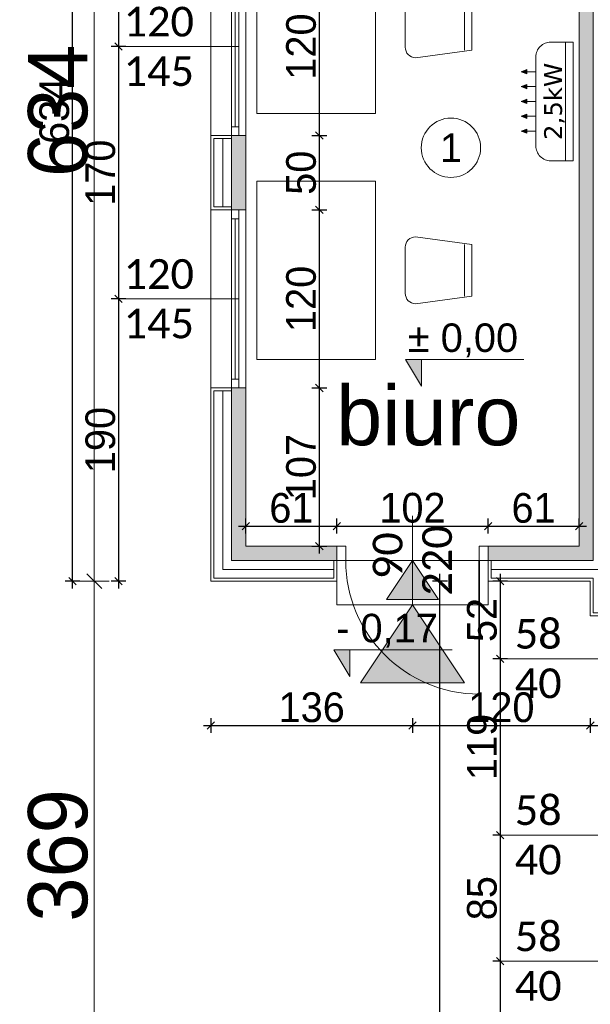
# Model space of a CAD drawing. Header units: millimetres. Extents: x 1962 to 3194, y -795 to -219.
# Tile 148 of 256: x 2511.61 to 2515.45, y -536.13 to -529.5. Entities that reach past the tile are written whole.
import ezdxf

# ---------------------------------------------------------------- set-up
doc = ezdxf.new("R2010")
doc.units = ezdxf.units.MM
doc.layers.get('0').update_dxf_attribs({"lineweight": 5})
doc.layers.get('Defpoints').update_dxf_attribs({"lineweight": 9})
for name, color, linetype, lineweight in [('A_hatch nawierzchnia', 253, 'Continuous', 9), ('A_obiekty kontenery', 152, 'Continuous', 9), ('A_obiekty kontenery elewacja', 62, 'Continuous', 9), ('A_obiekty kontenery izolacja', 213, 'BATTING', 9), ('A_obiekty kontenery opisy', 142, 'Continuous', 9), ('A_wymiary detale', 82, 'Continuous', 9), ('A_wyposażenie meble', 123, 'Continuous', 9), ('A_wyposażenie stolarka', 16, 'Continuous', 9), ('A_wyposażenie wentylacja i klimatyzacja', 95, 'Continuous', 9)]:
    doc.layers.add(name, color=color, linetype=linetype, lineweight=lineweight)
doc.styles.get("Standard").update_dxf_attribs({"font": 'arial.ttf'})
doc.styles.add('wymiary pzt', font='txt')
doc.linetypes.add('BATTING', pattern='A,0.00254,-2.54,[134,ltypeshp.shx,S=2.54,R=0,X=-2.54,Y=0],-5.08,[134,ltypeshp.shx,S=2.54,R=180,X=2.54,Y=0],-2.54', length=10.16254)
doc.dimstyles.new('wymiary detale', dxfattribs={"dimtxt": 0.2, "dimasz": 0.05, "dimexe": 0.05, "dimexo": 0, "dimgap": 0.02, "dimtad": 1, "dimdec": 0, "dimlfac": 100, "dimzin": 0, "dimtxsty": 'wymiary pzt', "dimblk": 'OBLIQUE', "dimcen": 0.1, "dimdle": 0.05, "dimadec": 1, "dimazin": 0, "dimtfac": 1, "dimtmove": 0, "dimatfit": 3, "dimfxl": 0, "dimarcsym": 0})

# ---------------------------------------------------------------- blocks, each defined once
blk = doc.blocks.new('zw$3AF')
at = {"layer": 'A_wyposażenie meble'}
blk.add_line((1.4, 0.175), (1.4, -0.175), dxfattribs=at)
blk.add_lwpolyline([(0, -0.6), (0.8, -0.6), (0.8, 0.6), (0, 0.6)], close=True, dxfattribs=at)
blk.add_lwpolyline([(1.07, -0.225, -0.414214), (1, -0.155), (1, 0.155, -0.414214), (1.07, 0.225), (1.45, 0.175), (1.45, -0.175)], format="xyb", close=True, dxfattribs=at)
blk = doc.blocks.new('zw$5BF2')
at = {"layer": 'A_obiekty kontenery opisy'}
h = blk.add_hatch(color=256, dxfattribs=at)
h.dxf.hatch_style = 1
h.paths.add_polyline_path([(-0.75, 0.5), (0, 0), (-0.75, -0.5)])
blk.add_lwpolyline([(-0.75, 0.5), (0, 0), (-0.75, -0.5)], close=True, dxfattribs=at)
blk = doc.blocks.new('zw$3A12')
at = {"layer": 'A_wyposażenie wentylacja i klimatyzacja'}
h = blk.add_hatch(color=256, dxfattribs=at)
h.dxf.hatch_style = 1
h.paths.add_polyline_path([(-0.2142, 0.3114), (-0.2, 0.3114), (-0.1858, 0.3114), (-0.2, 0.35)])
h = blk.add_hatch(color=256, dxfattribs=at)
h.dxf.hatch_style = 1
h.paths.add_polyline_path([(-0.1142, 0.3114), (-0.1, 0.3114), (-0.0858, 0.3114), (-0.1, 0.35)])
h = blk.add_hatch(color=256, dxfattribs=at)
h.dxf.hatch_style = 1
h.paths.add_polyline_path([(-0.0142, 0.3114), (0, 0.3114), (0.0142, 0.3114), (0, 0.35)])
h = blk.add_hatch(color=256, dxfattribs=at)
h.dxf.hatch_style = 1
h.paths.add_polyline_path([(0.0858, 0.3114), (0.1, 0.3114), (0.1142, 0.3114), (0.1, 0.35)])
h = blk.add_hatch(color=256, dxfattribs=at)
h.dxf.hatch_style = 1
h.paths.add_polyline_path([(0.1858, 0.3114), (0.2, 0.3114), (0.2142, 0.3114), (0.2, 0.35)])
for p, q in [((-0.2, 0.25), (-0.2, 0.3114)), ((-0.1, 0.25), (-0.1, 0.3114)), ((0, 0.25), (0, 0.3114)), ((0.1, 0.25), (0.1, 0.3114)), ((0.2, 0.25), (0.2, 0.3114)), ((-0.4, 0.05), (0.4, 0.05))]:
    blk.add_line(p, q, dxfattribs=at)
for points in [[(-0.2, 0.35), (-0.2142, 0.3114), (-0.2, 0.3114)], [(-0.2, 0.35), (-0.1858, 0.3114), (-0.2, 0.3114)], [(-0.1, 0.35), (-0.1142, 0.3114), (-0.1, 0.3114)], [(-0.1, 0.35), (-0.0858, 0.3114), (-0.1, 0.3114)], [(0, 0.35), (-0.0142, 0.3114), (0, 0.3114)], [(0, 0.35), (0.0142, 0.3114), (0, 0.3114)], [(0.1, 0.35), (0.0858, 0.3114), (0.1, 0.3114)], [(0.1, 0.35), (0.1142, 0.3114), (0.1, 0.3114)], [(0.2, 0.35), (0.1858, 0.3114), (0.2, 0.3114)], [(0.2, 0.35), (0.2142, 0.3114), (0.2, 0.3114)]]:
    blk.add_lwpolyline(points, dxfattribs=at)
blk.add_lwpolyline([(-0.4, 0), (0.4, 0), (0.4, 0.15, 0.414214), (0.3, 0.25), (-0.3, 0.25, 0.414214), (-0.4, 0.15)], format="xyb", close=True, dxfattribs=at)
at = {"layer": 'A_wyposażenie wentylacja i klimatyzacja', "insert": (0, 0.125), "char_height": 0.12, "width": 0.8, "attachment_point": 5, "style": 'wymiary pzt'}
blk.add_mtext('{\\fVerdana|b0|i0|c238|p34;2,5kW}', dxfattribs=at)
blk = doc.blocks.new('zw$1140')
at = {"layer": 'A_wyposażenie stolarka'}
blk.add_line((-0.3, 0.51), (0.3, 0.51), dxfattribs=at)
for points in [[(0, 1.02), (0, 0.96), (0.096, 0.96), (0.096, 1.02)], [(0, 0.06), (0, 0), (0.096, 0), (0.096, 0.06)]]:
    blk.add_lwpolyline(points, close=True, dxfattribs=at)
at = {"layer": 'A_wyposażenie stolarka', "const_width": 0.01}
blk.add_lwpolyline([(0, 0.06), (-0.9, 0.06)], dxfattribs=at)
at = {"layer": 'A_wyposażenie stolarka'}
blk.add_arc((0, 0.06), 0.9, 90, 180, dxfattribs=at)
at = {"layer": 'A_wyposażenie stolarka', "insert": (0, 0.51), "char_height": 0.2, "width": 0.488349, "attachment_point": 5, "style": 'wymiary pzt'}
blk.add_mtext('{\\fCalibri|b0|i0|c238|p34;\\W0.90929; }{\\fCalibri|b0|i0|c238|p34;90}\\P{\\fCalibri|b0|i0|c238|p34;220}', dxfattribs=at)
blk = doc.blocks.new('_Oblique')
at = {"color": 0, "linetype": 'ByBlock', "lineweight": -2}
blk.add_line((-0.5, -0.5), (0.5, 0.5), dxfattribs=at)
blk = doc.blocks.new('*D1336')
at = {"layer": 'A_obiekty kontenery opisy', "color": 0, "lineweight": -2}
for p, q in [((-14.954, -29.332), (-14.954, -29.532)), ((-12.396, -29.332), (-12.396, -29.532)), ((-12.296, -29.432), (-15.054, -29.432))]:
    blk.add_line(p, q, dxfattribs=at)
at = {"layer": 'Defpoints', "color": 0}
for p in [(-14.954, -6.338), (-12.396, -27.098), (-14.954, -29.432)]:
    blk.add_point(p, dxfattribs=at)
at = {"layer": 'A_obiekty kontenery opisy', "color": 0, "lineweight": -2, "xscale": 0.1, "yscale": 0.1, "zscale": 0.1, "rotation": 180}
blk.add_blockref('_Oblique', (-14.954, -29.432), dxfattribs=at)
at = {"layer": 'A_obiekty kontenery opisy', "color": 0, "lineweight": -2, "xscale": 0.1, "yscale": 0.1, "zscale": 0.1}
blk.add_blockref('_Oblique', (-12.396, -29.432), dxfattribs=at)
at = {"layer": 'A_obiekty kontenery opisy', "color": 0, "insert": (-13.675, -29.1879), "char_height": 0.4, "attachment_point": 5, "style": 'wymiary pzt'}
blk.add_mtext('256', dxfattribs=at)
blk = doc.blocks.new('*D1344')
at = {"layer": 'A_obiekty kontenery opisy', "color": 0, "lineweight": -2}
for p, q in [((-15.7401, -10.132), (-15.7401, -6.238)), ((-15.6401, -6.338), (-15.8401, -6.338)), ((-15.6401, -10.032), (-15.8401, -10.032))]:
    blk.add_line(p, q, dxfattribs=at)
at = {"layer": 'Defpoints', "color": 0}
for p in [(-15.7401, -6.338), (-14.954, -6.338), (-12.396, -10.032)]:
    blk.add_point(p, dxfattribs=at)
at = {"layer": 'A_obiekty kontenery opisy', "color": 0, "lineweight": -2, "xscale": 0.1, "yscale": 0.1, "zscale": 0.1}
for p, rotation in [((-15.7401, -6.338), 90), ((-15.7401, -10.032), 270)]:
    blk.add_blockref('_Oblique', p, dxfattribs=dict(at, rotation=rotation))
at = {"layer": 'A_obiekty kontenery opisy', "color": 0, "insert": (-15.9842, -8.185), "char_height": 0.4, "attachment_point": 5, "rotation": 90, "style": 'wymiary pzt'}
blk.add_mtext('369', dxfattribs=at)
blk = doc.blocks.new('*D1345')
at = {"layer": 'A_obiekty kontenery opisy', "color": 0, "lineweight": -2}
for p, q in [((-15.7401, -6.438), (-15.7401, 0.1)), ((-15.6401, 0), (-15.8401, 0)), ((-15.6401, -6.338), (-15.8401, -6.338))]:
    blk.add_line(p, q, dxfattribs=at)
at = {"layer": 'Defpoints', "color": 0}
for p in [(-15.7401, 0), (-14.954, 0), (-14.954, -6.338)]:
    blk.add_point(p, dxfattribs=at)
at = {"layer": 'A_obiekty kontenery opisy', "color": 0, "lineweight": -2, "xscale": 0.1, "yscale": 0.1, "zscale": 0.1}
for p, rotation in [((-15.7401, 0), 90), ((-15.7401, -6.338), 270)]:
    blk.add_blockref('_Oblique', p, dxfattribs=dict(at, rotation=rotation))
at = {"layer": 'A_obiekty kontenery opisy', "color": 0, "insert": (-15.9842, -3.169), "char_height": 0.4, "attachment_point": 5, "rotation": 90, "style": 'wymiary pzt'}
blk.add_mtext('634', dxfattribs=at)
blk = doc.blocks.new('*D687')
at = {"layer": 'A_wymiary detale', "color": 0, "lineweight": -2}
for p, q in [((2512.3218, -527.9806), (2512.2218, -527.9806)), ((2512.2718, -527.9306), (2512.2718, -529.7306)), ((2512.3218, -529.6806), (2512.2218, -529.6806))]:
    blk.add_line(p, q, dxfattribs=at)
at = {"layer": 'Defpoints', "color": 0}
for p in [(2512.8943, -527.9806), (2512.2718, -529.6806), (2512.8943, -529.6806)]:
    blk.add_point(p, dxfattribs=at)
at = {"layer": 'A_wymiary detale', "color": 0, "lineweight": -2, "xscale": 0.05, "yscale": 0.05, "zscale": 0.05}
for p, rotation in [((2512.2718, -527.9806), 90), ((2512.2718, -529.6806), 270)]:
    blk.add_blockref('_Oblique', p, dxfattribs=dict(at, rotation=rotation))
at = {"layer": 'A_wymiary detale', "color": 0, "insert": (2512.1497, -528.8306), "char_height": 0.2, "attachment_point": 5, "rotation": 90, "style": 'wymiary pzt'}
blk.add_mtext('170', dxfattribs=at)
blk = doc.blocks.new('*D688')
at = {"layer": 'A_wymiary detale', "color": 0, "lineweight": -2}
for p, q in [((2512.2718, -529.6306), (2512.2718, -531.4306)), ((2512.3218, -529.6806), (2512.2218, -529.6806)), ((2512.3218, -531.3806), (2512.2218, -531.3806))]:
    blk.add_line(p, q, dxfattribs=at)
at = {"layer": 'Defpoints', "color": 0}
for p in [(2512.8943, -529.6806), (2512.2718, -531.3806), (2512.8943, -531.3806)]:
    blk.add_point(p, dxfattribs=at)
at = {"layer": 'A_wymiary detale', "color": 0, "lineweight": -2, "xscale": 0.05, "yscale": 0.05, "zscale": 0.05}
for p, rotation in [((2512.2718, -529.6806), 90), ((2512.2718, -531.3806), 270)]:
    blk.add_blockref('_Oblique', p, dxfattribs=dict(at, rotation=rotation))
at = {"layer": 'A_wymiary detale', "color": 0, "insert": (2512.1497, -530.5306), "char_height": 0.2, "attachment_point": 5, "rotation": 90, "style": 'wymiary pzt'}
blk.add_mtext('170', dxfattribs=at)
blk = doc.blocks.new('*D689')
at = {"layer": 'A_wymiary detale', "color": 0, "lineweight": -2}
for p, q in [((2512.2718, -531.3306), (2512.2718, -533.3326)), ((2512.3218, -531.3806), (2512.2218, -531.3806)), ((2512.3218, -533.2826), (2512.2218, -533.2826))]:
    blk.add_line(p, q, dxfattribs=at)
at = {"layer": 'Defpoints', "color": 0}
for p in [(2512.8943, -531.3806), (2512.2718, -533.2826), (2512.8943, -533.2826)]:
    blk.add_point(p, dxfattribs=at)
at = {"layer": 'A_wymiary detale', "color": 0, "lineweight": -2, "xscale": 0.05, "yscale": 0.05, "zscale": 0.05}
for p, rotation in [((2512.2718, -531.3806), 90), ((2512.2718, -533.2826), 270)]:
    blk.add_blockref('_Oblique', p, dxfattribs=dict(at, rotation=rotation))
at = {"layer": 'A_wymiary detale', "color": 0, "insert": (2512.1497, -532.3316), "char_height": 0.2, "attachment_point": 5, "rotation": 90, "style": 'wymiary pzt'}
blk.add_mtext('190', dxfattribs=at)
blk = doc.blocks.new('*D690')
at = {"layer": 'A_wymiary detale', "color": 0, "lineweight": -2}
for p, q in [((2512.8943, -534.2049), (2512.8943, -534.3049)), ((2514.2533, -534.2049), (2514.2533, -534.3049)), ((2512.8443, -534.2549), (2514.3033, -534.2549))]:
    blk.add_line(p, q, dxfattribs=at)
at = {"layer": 'Defpoints', "color": 0}
for p in [(2512.8943, -533.2826), (2514.2533, -533.2826), (2514.2533, -534.2549)]:
    blk.add_point(p, dxfattribs=at)
at = {"layer": 'A_wymiary detale', "color": 0, "lineweight": -2, "xscale": 0.05, "yscale": 0.05, "zscale": 0.05, "rotation": 180}
blk.add_blockref('_Oblique', (2512.8943, -534.2549), dxfattribs=at)
at = {"layer": 'A_wymiary detale', "color": 0, "lineweight": -2, "xscale": 0.05, "yscale": 0.05, "zscale": 0.05}
blk.add_blockref('_Oblique', (2514.2533, -534.2549), dxfattribs=at)
at = {"layer": 'A_wymiary detale', "color": 0, "insert": (2513.5738, -534.1328), "char_height": 0.2, "attachment_point": 5, "style": 'wymiary pzt'}
blk.add_mtext('136', dxfattribs=at)
blk = doc.blocks.new('*D691')
at = {"layer": 'A_wymiary detale', "color": 0, "lineweight": -2}
for p, q in [((2514.2533, -534.2049), (2514.2533, -534.3049)), ((2515.4523, -534.2049), (2515.4523, -534.3049)), ((2514.2033, -534.2549), (2515.5023, -534.2549))]:
    blk.add_line(p, q, dxfattribs=at)
at = {"layer": 'Defpoints', "color": 0}
for p in [(2515.4523, -533.2826), (2514.2533, -533.4426), (2515.4523, -534.2549)]:
    blk.add_point(p, dxfattribs=at)
at = {"layer": 'A_wymiary detale', "color": 0, "lineweight": -2, "xscale": 0.05, "yscale": 0.05, "zscale": 0.05, "rotation": 180}
blk.add_blockref('_Oblique', (2514.2533, -534.2549), dxfattribs=at)
at = {"layer": 'A_wymiary detale', "color": 0, "lineweight": -2, "xscale": 0.05, "yscale": 0.05, "zscale": 0.05}
blk.add_blockref('_Oblique', (2515.4523, -534.2549), dxfattribs=at)
at = {"layer": 'A_wymiary detale', "color": 0, "insert": (2514.8528, -534.1328), "char_height": 0.2, "attachment_point": 5, "style": 'wymiary pzt'}
blk.add_mtext('120', dxfattribs=at)
blk = doc.blocks.new('*D905')
at = {"layer": 'A_wymiary detale', "color": 0, "lineweight": -2}
for p, q in [((2514.4883, -533.2826), (2514.3883, -533.2826)), ((2514.4383, -554.0926), (2514.4383, -533.2326)), ((2514.4883, -554.0426), (2514.3883, -554.0426))]:
    blk.add_line(p, q, dxfattribs=at)
at = {"layer": 'Defpoints', "color": 0}
for p in [(2514.4383, -533.2826), (2515.4523, -533.2826), (2515.4523, -554.0426)]:
    blk.add_point(p, dxfattribs=at)
at = {"layer": 'A_wymiary detale', "color": 0, "lineweight": -2, "xscale": 0.05, "yscale": 0.05, "zscale": 0.05}
for p, rotation in [((2514.4383, -533.2826), 90), ((2514.4383, -554.0426), 270)]:
    blk.add_blockref('_Oblique', p, dxfattribs=dict(at, rotation=rotation))
at = {"layer": 'A_wymiary detale', "color": 0, "insert": (2514.3162, -543.6626), "char_height": 0.2, "attachment_point": 5, "rotation": 90, "style": 'wymiary pzt'}
blk.add_mtext('2076', dxfattribs=at)
blk = doc.blocks.new('*D906')
at = {"layer": 'A_wymiary detale', "color": 0, "lineweight": -2}
for p, q in [((2511.9613, -533.3326), (2511.9613, -526.8946)), ((2512.0113, -526.9446), (2511.9113, -526.9446)), ((2512.0113, -533.2826), (2511.9113, -533.2826))]:
    blk.add_line(p, q, dxfattribs=at)
at = {"layer": 'Defpoints', "color": 0}
for p in [(2511.9613, -526.9446), (2512.8943, -526.9446), (2512.8943, -533.2826)]:
    blk.add_point(p, dxfattribs=at)
at = {"layer": 'A_wymiary detale', "color": 0, "lineweight": -2, "xscale": 0.05, "yscale": 0.05, "zscale": 0.05}
for p, rotation in [((2511.9613, -526.9446), 90), ((2511.9613, -533.2826), 270)]:
    blk.add_blockref('_Oblique', p, dxfattribs=dict(at, rotation=rotation))
at = {"layer": 'A_wymiary detale', "color": 0, "insert": (2511.8393, -530.1136), "char_height": 0.2, "attachment_point": 5, "rotation": 90, "style": 'wymiary pzt'}
blk.add_mtext('634', dxfattribs=at)
blk = doc.blocks.new('*D978')
at = {"layer": 'A_wymiary detale', "color": 0, "lineweight": -2}
for p, q in [((2513.6251, -529.0306), (2513.6251, -530.3306)), ((2513.5751, -529.0806), (2513.6751, -529.0806)), ((2513.5751, -530.2806), (2513.6751, -530.2806))]:
    blk.add_line(p, q, dxfattribs=at)
at = {"layer": 'Defpoints', "color": 0}
for p in [(2513.1303, -529.0806), (2513.1303, -530.2806), (2513.6251, -530.2806)]:
    blk.add_point(p, dxfattribs=at)
at = {"layer": 'A_wymiary detale', "color": 0, "lineweight": -2, "xscale": 0.05, "yscale": 0.05, "zscale": 0.05}
for p, rotation in [((2513.6251, -529.0806), 90), ((2513.6251, -530.2806), 270)]:
    blk.add_blockref('_Oblique', p, dxfattribs=dict(at, rotation=rotation))
at = {"layer": 'A_wymiary detale', "color": 0, "insert": (2513.503, -529.6806), "char_height": 0.2, "attachment_point": 5, "rotation": 90, "style": 'wymiary pzt'}
blk.add_mtext('120', dxfattribs=at)
blk = doc.blocks.new('*D979')
at = {"layer": 'A_wymiary detale', "color": 0, "lineweight": -2}
for p, q in [((2513.6251, -530.2306), (2513.6251, -530.8306)), ((2513.5751, -530.2806), (2513.6751, -530.2806)), ((2513.5751, -530.7806), (2513.6751, -530.7806))]:
    blk.add_line(p, q, dxfattribs=at)
at = {"layer": 'Defpoints', "color": 0}
for p in [(2513.1303, -530.2806), (2513.1303, -530.7806), (2513.6251, -530.7806)]:
    blk.add_point(p, dxfattribs=at)
at = {"layer": 'A_wymiary detale', "color": 0, "lineweight": -2, "xscale": 0.05, "yscale": 0.05, "zscale": 0.05}
for p, rotation in [((2513.6251, -530.2806), 90), ((2513.6251, -530.7806), 270)]:
    blk.add_blockref('_Oblique', p, dxfattribs=dict(at, rotation=rotation))
at = {"layer": 'A_wymiary detale', "color": 0, "insert": (2513.503, -530.5306), "char_height": 0.2, "attachment_point": 5, "rotation": 90, "style": 'wymiary pzt'}
blk.add_mtext('50', dxfattribs=at)
blk = doc.blocks.new('*D980')
at = {"layer": 'A_wymiary detale', "color": 0, "lineweight": -2}
for p, q in [((2513.6251, -530.7306), (2513.6251, -532.0306)), ((2513.5751, -530.7806), (2513.6751, -530.7806)), ((2513.5751, -531.9806), (2513.6751, -531.9806))]:
    blk.add_line(p, q, dxfattribs=at)
at = {"layer": 'Defpoints', "color": 0}
for p in [(2513.1303, -530.7806), (2513.1303, -531.9806), (2513.6251, -531.9806)]:
    blk.add_point(p, dxfattribs=at)
at = {"layer": 'A_wymiary detale', "color": 0, "lineweight": -2, "xscale": 0.05, "yscale": 0.05, "zscale": 0.05}
for p, rotation in [((2513.6251, -530.7806), 90), ((2513.6251, -531.9806), 270)]:
    blk.add_blockref('_Oblique', p, dxfattribs=dict(at, rotation=rotation))
at = {"layer": 'A_wymiary detale', "color": 0, "insert": (2513.503, -531.3806), "char_height": 0.2, "attachment_point": 5, "rotation": 90, "style": 'wymiary pzt'}
blk.add_mtext('120', dxfattribs=at)
blk = doc.blocks.new('*D981')
at = {"layer": 'A_wymiary detale', "color": 0, "lineweight": -2}
for p, q in [((2513.6251, -531.9306), (2513.6251, -533.0966)), ((2513.5751, -531.9806), (2513.6751, -531.9806)), ((2513.5751, -533.0466), (2513.6751, -533.0466))]:
    blk.add_line(p, q, dxfattribs=at)
at = {"layer": 'Defpoints', "color": 0}
for p in [(2513.1303, -531.9806), (2513.1303, -533.0466), (2513.6251, -533.0466)]:
    blk.add_point(p, dxfattribs=at)
at = {"layer": 'A_wymiary detale', "color": 0, "lineweight": -2, "xscale": 0.05, "yscale": 0.05, "zscale": 0.05}
for p, rotation in [((2513.6251, -531.9806), 90), ((2513.6251, -533.0466), 270)]:
    blk.add_blockref('_Oblique', p, dxfattribs=dict(at, rotation=rotation))
at = {"layer": 'A_wymiary detale', "color": 0, "insert": (2513.503, -532.5136), "char_height": 0.2, "attachment_point": 5, "rotation": 90, "style": 'wymiary pzt'}
blk.add_mtext('107', dxfattribs=at)
blk = doc.blocks.new('*D982')
at = {"layer": 'A_wymiary detale', "color": 0, "lineweight": -2}
for p, q in [((2514.8944, -533.2826), (2514.7944, -533.2826)), ((2514.8444, -533.2326), (2514.8444, -533.8546)), ((2514.8944, -533.8046), (2514.7944, -533.8046))]:
    blk.add_line(p, q, dxfattribs=at)
at = {"layer": 'Defpoints', "color": 0}
for p in [(2515.4523, -533.2826), (2514.8444, -533.8046), (2515.4523, -533.8046)]:
    blk.add_point(p, dxfattribs=at)
at = {"layer": 'A_wymiary detale', "color": 0, "lineweight": -2, "xscale": 0.05, "yscale": 0.05, "zscale": 0.05}
for p, rotation in [((2514.8444, -533.2826), 90), ((2514.8444, -533.8046), 270)]:
    blk.add_blockref('_Oblique', p, dxfattribs=dict(at, rotation=rotation))
at = {"layer": 'A_wymiary detale', "color": 0, "insert": (2514.7223, -533.5436), "char_height": 0.2, "attachment_point": 5, "rotation": 90, "style": 'wymiary pzt'}
blk.add_mtext('52', dxfattribs=at)
blk = doc.blocks.new('*D983')
at = {"layer": 'A_wymiary detale', "color": 0, "lineweight": -2}
for p, q in [((2514.8444, -533.7546), (2514.8444, -535.0426)), ((2514.8944, -533.8046), (2514.7944, -533.8046)), ((2514.8481, -534.9926), (2514.7944, -534.9926))]:
    blk.add_line(p, q, dxfattribs=at)
at = {"layer": 'Defpoints', "color": 0}
for p in [(2515.4523, -533.8046), (2514.8444, -534.9926), (2514.8481, -534.9926)]:
    blk.add_point(p, dxfattribs=at)
at = {"layer": 'A_wymiary detale', "color": 0, "lineweight": -2, "xscale": 0.05, "yscale": 0.05, "zscale": 0.05}
for p, rotation in [((2514.8444, -533.8046), 90), ((2514.8444, -534.9926), 270)]:
    blk.add_blockref('_Oblique', p, dxfattribs=dict(at, rotation=rotation))
at = {"layer": 'A_wymiary detale', "color": 0, "insert": (2514.7234, -534.3986), "char_height": 0.2, "attachment_point": 5, "rotation": 90, "style": 'wymiary pzt'}
blk.add_mtext('119', dxfattribs=at)
blk = doc.blocks.new('*D984')
at = {"layer": 'A_wymiary detale', "color": 0, "lineweight": -2}
for p, q in [((2514.8444, -534.9426), (2514.8444, -535.8926)), ((2514.8481, -534.9926), (2514.7944, -534.9926)), ((2514.8481, -535.8426), (2514.7944, -535.8426))]:
    blk.add_line(p, q, dxfattribs=at)
at = {"layer": 'Defpoints', "color": 0}
for p in [(2514.8481, -534.9926), (2514.8444, -535.8426), (2514.8481, -535.8426)]:
    blk.add_point(p, dxfattribs=at)
at = {"layer": 'A_wymiary detale', "color": 0, "lineweight": -2, "xscale": 0.05, "yscale": 0.05, "zscale": 0.05}
for p, rotation in [((2514.8444, -534.9926), 90), ((2514.8444, -535.8426), 270)]:
    blk.add_blockref('_Oblique', p, dxfattribs=dict(at, rotation=rotation))
at = {"layer": 'A_wymiary detale', "color": 0, "insert": (2514.7223, -535.4176), "char_height": 0.2, "attachment_point": 5, "rotation": 90, "style": 'wymiary pzt'}
blk.add_mtext('85', dxfattribs=at)
blk = doc.blocks.new('*D985')
at = {"layer": 'A_wymiary detale', "color": 0, "lineweight": -2}
for p, q in [((2514.8444, -535.7926), (2514.8444, -537.0266)), ((2514.8481, -535.8426), (2514.7944, -535.8426)), ((2514.8944, -536.9766), (2514.7944, -536.9766))]:
    blk.add_line(p, q, dxfattribs=at)
at = {"layer": 'Defpoints', "color": 0}
for p in [(2514.8481, -535.8426), (2514.8444, -536.9766), (2515.4523, -536.9766)]:
    blk.add_point(p, dxfattribs=at)
at = {"layer": 'A_wymiary detale', "color": 0, "lineweight": -2, "xscale": 0.05, "yscale": 0.05, "zscale": 0.05}
for p, rotation in [((2514.8444, -535.8426), 90), ((2514.8444, -536.9766), 270)]:
    blk.add_blockref('_Oblique', p, dxfattribs=dict(at, rotation=rotation))
at = {"layer": 'A_wymiary detale', "color": 0, "insert": (2514.7223, -536.4096), "char_height": 0.2, "attachment_point": 5, "rotation": 90, "style": 'wymiary pzt'}
blk.add_mtext('113', dxfattribs=at)
blk = doc.blocks.new('*D1001')
at = {"layer": 'A_wymiary detale', "color": 0, "lineweight": -2}
for p, q in [((2513.1303, -532.9608), (2513.1303, -532.8608)), ((2513.7433, -532.9608), (2513.7433, -532.8608)), ((2513.0803, -532.9108), (2513.7933, -532.9108))]:
    blk.add_line(p, q, dxfattribs=at)
at = {"layer": 'Defpoints', "color": 0}
for p in [(2513.7433, -532.9108), (2513.1303, -533.0466), (2513.7433, -533.0466)]:
    blk.add_point(p, dxfattribs=at)
at = {"layer": 'A_wymiary detale', "color": 0, "lineweight": -2, "xscale": 0.05, "yscale": 0.05, "zscale": 0.05, "rotation": 180}
blk.add_blockref('_Oblique', (2513.1303, -532.9108), dxfattribs=at)
at = {"layer": 'A_wymiary detale', "color": 0, "lineweight": -2, "xscale": 0.05, "yscale": 0.05, "zscale": 0.05}
blk.add_blockref('_Oblique', (2513.7433, -532.9108), dxfattribs=at)
at = {"layer": 'A_wymiary detale', "color": 0, "insert": (2513.4368, -532.7898), "char_height": 0.2, "attachment_point": 5, "style": 'wymiary pzt'}
blk.add_mtext('61', dxfattribs=at)
blk = doc.blocks.new('*D1002')
at = {"layer": 'A_wymiary detale', "color": 0, "lineweight": -2}
for p, q in [((2513.7433, -532.9608), (2513.7433, -532.8608)), ((2514.7633, -532.9608), (2514.7633, -532.8608)), ((2513.6933, -532.9108), (2514.8133, -532.9108))]:
    blk.add_line(p, q, dxfattribs=at)
at = {"layer": 'Defpoints', "color": 0}
for p in [(2514.7633, -532.9108), (2513.7433, -533.0466), (2514.7633, -533.0466)]:
    blk.add_point(p, dxfattribs=at)
at = {"layer": 'A_wymiary detale', "color": 0, "lineweight": -2, "xscale": 0.05, "yscale": 0.05, "zscale": 0.05, "rotation": 180}
blk.add_blockref('_Oblique', (2513.7433, -532.9108), dxfattribs=at)
at = {"layer": 'A_wymiary detale', "color": 0, "lineweight": -2, "xscale": 0.05, "yscale": 0.05, "zscale": 0.05}
blk.add_blockref('_Oblique', (2514.7633, -532.9108), dxfattribs=at)
at = {"layer": 'A_wymiary detale', "color": 0, "insert": (2514.2533, -532.7888), "char_height": 0.2, "attachment_point": 5, "style": 'wymiary pzt'}
blk.add_mtext('102', dxfattribs=at)
blk = doc.blocks.new('*D1003')
at = {"layer": 'A_wymiary detale', "color": 0, "lineweight": -2}
for p, q in [((2514.7633, -532.9608), (2514.7633, -532.8608)), ((2515.3763, -532.9108), (2515.3763, -532.8608)), ((2514.7133, -532.9108), (2515.4263, -532.9108))]:
    blk.add_line(p, q, dxfattribs=at)
at = {"layer": 'Defpoints', "color": 0}
for p in [(2515.3763, -532.9108), (2515.3763, -532.9108), (2514.7633, -533.0466)]:
    blk.add_point(p, dxfattribs=at)
at = {"layer": 'A_wymiary detale', "color": 0, "lineweight": -2, "xscale": 0.05, "yscale": 0.05, "zscale": 0.05, "rotation": 180}
blk.add_blockref('_Oblique', (2514.7633, -532.9108), dxfattribs=at)
at = {"layer": 'A_wymiary detale', "color": 0, "lineweight": -2, "xscale": 0.05, "yscale": 0.05, "zscale": 0.05}
blk.add_blockref('_Oblique', (2515.3763, -532.9108), dxfattribs=at)
at = {"layer": 'A_wymiary detale', "color": 0, "insert": (2515.0698, -532.7898), "char_height": 0.2, "attachment_point": 5, "style": 'wymiary pzt'}
blk.add_mtext('61', dxfattribs=at)
blk = doc.blocks.new('zw$F2F7')
at = {"layer": 'A_wymiary detale'}
h = blk.add_hatch(color=256, dxfattribs=at)
h.dxf.hatch_style = 1
h.paths.add_polyline_path([(-0.1343, 0.2259), (0, 0), (0, 0.2259)])
blk.add_lwpolyline([(0.8621, 0.2259), (-0.1343, 0.2259), (0, 0), (0, 0.2259)], dxfattribs=at)
blk = doc.blocks.new('zw$6997')
at = {"layer": 'A_wymiary detale'}
h = blk.add_hatch(color=256, dxfattribs=at)
h.dxf.hatch_style = 1
h.paths.add_polyline_path([(0, 0), (-0.2625, 0.175), (-0.2625, -0.175)])
blk.add_lwpolyline([(0, 0), (-0.2625, 0.175), (-0.2625, -0.175)], close=True, dxfattribs=at)
blk = doc.blocks.new('zw$EC30')
at = {"layer": 'A_hatch nawierzchnia'}
h = blk.add_hatch(color=256, dxfattribs=at)
h.dxf.hatch_style = 1
h.paths.add_polyline_path([(-14.814, -0.14), (-12.376, -0.14), (-12.376, -6.198), (-13.085, -6.198), (-13.085, -6.102), (-12.472, -6.102), (-12.472, -0.236), (-14.718, -0.236), (-14.718, -0.436), (-14.814, -0.436)])
h = blk.add_hatch(color=256, dxfattribs=at)
h.dxf.hatch_style = 1
h.paths.add_polyline_path([(-14.814, -3.836), (-14.718, -3.836), (-14.718, -3.336), (-14.814, -3.336)])
h = blk.add_hatch(color=256, dxfattribs=at)
h.dxf.hatch_style = 1
h.paths.add_polyline_path([(-14.814, -6.198), (-14.105, -6.198), (-14.105, -6.102), (-14.718, -6.102), (-14.718, -5.036), (-14.814, -5.036)])
at = {"layer": 'A_obiekty kontenery'}
for p, q in [((-14.954, -3.336), (-14.954, -2.136)), ((-14.718, -3.336), (-14.814, -3.336)), ((-14.954, -5.036), (-14.954, -3.836)), ((-14.718, -3.836), (-14.814, -3.836)), ((-14.718, -5.036), (-14.814, -5.036)), ((-14.718, -6.102), (-14.105, -6.102)), ((-14.105, -6.198), (-14.105, -6.102)), ((-13.085, -6.198), (-13.085, -6.102)), ((-13.085, -6.102), (-12.472, -6.102))]:
    blk.add_line(p, q, dxfattribs=at)
for points in [[(-12.376, -6.198), (-12.376, -0.14), (-14.814, -0.14), (-14.814, -6.198)], [(-14.105, -6.198), (-13.085, -6.198), (-13.085, -6.498), (-14.105, -6.498)]]:
    blk.add_lwpolyline(points, close=True, dxfattribs=at)
blk.add_lwpolyline([(-13.085, -6.102), (-12.472, -6.102), (-12.472, -0.236), (-14.718, -0.236), (-14.718, -6.102), (-14.105, -6.102)], dxfattribs=at)
at = {"layer": 'A_obiekty kontenery elewacja'}
for points in [[(-14.814, -3.336), (-14.954, -3.336), (-14.954, -3.836), (-14.814, -3.836)], [(-14.814, -3.356), (-14.934, -3.356), (-14.934, -3.816), (-14.814, -3.816)], [(-14.814, -5.036), (-14.954, -5.036), (-14.954, -6.338), (-14.105, -6.338), (-14.105, -6.198)], [(-14.814, -5.056), (-14.934, -5.056), (-14.934, -6.318), (-14.125, -6.318), (-14.125, -6.198)], [(-13.085, -6.198), (-13.085, -6.338), (-12.396, -6.338), (-12.396, -6.57), (-12.256, -6.57)], [(-13.065, -6.198), (-13.065, -6.318), (-12.376, -6.318), (-12.376, -6.55), (-12.256, -6.55)]]:
    blk.add_lwpolyline(points, dxfattribs=at)
at = {"layer": 'A_obiekty kontenery izolacja', "ltscale": 0.01}
for points in [[(-14.874, -3.356), (-14.874, -3.816)], [(-14.874, -5.056), (-14.874, -6.258), (-14.125, -6.258)], [(-13.065, -6.258), (-12.316, -6.258), (-12.316, -6.55)]]:
    blk.add_lwpolyline(points, dxfattribs=at)
at = {"layer": 'A_wyposażenie stolarka'}
for p, q in [((-14.79, -2.196), (-14.79, -3.276)), ((-14.766, -2.736), (-15.5582, -2.736)), ((-14.79, -3.896), (-14.79, -4.976)), ((-14.766, -4.436), (-15.5582, -4.436)), ((-12.208, -6.86), (-13.0002, -6.86)), ((-12.208, -8.048), (-13.0002, -8.048)), ((-12.208, -8.898), (-13.0002, -8.898))]:
    blk.add_line(p, q, dxfattribs=at)
for points in [[(-14.814, -3.336), (-14.766, -3.336), (-14.766, -2.136), (-14.814, -2.136)], [(-14.814, -3.336), (-14.766, -3.336), (-14.766, -3.276), (-14.814, -3.276)], [(-14.814, -5.036), (-14.766, -5.036), (-14.766, -3.836), (-14.814, -3.836)], [(-14.814, -3.836), (-14.766, -3.836), (-14.766, -3.896), (-14.814, -3.896)], [(-14.814, -5.036), (-14.766, -5.036), (-14.766, -4.976), (-14.814, -4.976)]]:
    blk.add_lwpolyline(points, close=True, dxfattribs=at)
at = {"layer": 'A_obiekty kontenery', "xscale": 0.6999999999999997, "yscale": 0.6999999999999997, "zscale": 0.6999999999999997, "rotation": 90.00000000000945}
blk.add_blockref('zw$5BF2', (-13.595, -6.498), dxfattribs=at)
at = {"layer": 'A_wyposażenie meble', "xscale": -1, "rotation": 180}
for p in [(-14.6439, -2.5859), (-14.6439, -4.2434)]:
    blk.add_blockref('zw$3AF', p, dxfattribs=at)
at = {"layer": 'A_wyposażenie stolarka', "rotation": 90}
blk.add_blockref('zw$1140', (-13.085, -6.198), dxfattribs=at)
at = {"layer": 'A_wyposażenie wentylacja i klimatyzacja', "rotation": 90}
blk.add_blockref('zw$3A12', (-12.5128, -3.1057), dxfattribs=at)
at = {"layer": 'A_obiekty kontenery opisy', "insert": (-13.4882, -5.2248), "char_height": 0.4, "width": 5.866, "attachment_point": 5}
blk.add_mtext('biuro', dxfattribs=at)
at = {"layer": 'A_wyposażenie stolarka', "char_height": 0.2, "width": 0.488349, "attachment_point": 5, "style": 'wymiary pzt'}
for s, insert in [('{\\fCalibri|b0|i0|c238|p34;120}\\P{\\fCalibri|b0|i0|c238|p34;145}', (-15.3052, -2.736)), ('{\\fCalibri|b0|i0|c238|p34;120}\\P{\\fCalibri|b0|i0|c238|p34;145}', (-15.3052, -4.436)), ('{\\fCalibri|b0|i0|c238|p34;58}\\P{\\fCalibri|b0|i0|c238|p34;40}', (-12.7472, -6.86)), ('{\\fCalibri|b0|i0|c238|p34;58}\\P{\\fCalibri|b0|i0|c238|p34;40}', (-12.7472, -8.048)), ('{\\fCalibri|b0|i0|c238|p34;58}\\P{\\fCalibri|b0|i0|c238|p34;40}', (-12.7472, -8.898))]:
    blk.add_mtext(s, dxfattribs=dict(at, insert=insert))
at = {"layer": 'A_obiekty kontenery opisy'}
for base, p1, p2, angle, picture, middle in [((-15.7401, 0), (-14.954, -6.338), (-14.954, 0), 90, '*D1345', (-15.9842, -3.169)), ((-15.7401, -6.338), (-12.396, -10.032), (-14.954, -6.338), 90, '*D1344', (-15.9842, -8.185)), ((-14.954, -29.432), (-12.396, -27.098), (-14.954, -6.338), 180, '*D1336', (-13.675, -29.1879))]:
    dim = blk.add_linear_dim(base=base, p1=p1, p2=p2, angle=angle, dimstyle='wymiary detale', override={"dimscale": 2, "dimblk": 'Oblique'}, dxfattribs=at)
    dim.commit()
    dim.dimension.update_dxf_attribs({"geometry": picture, "text_midpoint": middle})

msp = doc.modelspace()

# ---------------------------------------------------------------- linework, layer by layer
at = {"layer": 'A_wymiary detale'}
msp.add_circle((2514.5126, -530.3623), 0.2, dxfattribs=at)

# ---------------------------------------------------------------- block references
msp.add_blockref('zw$EC30', (2527.8483, -526.9446))
at = {"layer": 'A_wymiary detale', "xscale": 0.8, "yscale": 0.8, "zscale": 0.8}
for p in [(2514.3136, -531.9685), (2513.8308, -533.9245)]:
    msp.add_blockref('zw$F2F7', p, dxfattribs=at)
at = {"layer": 'A_wymiary detale', "rotation": 90}
msp.add_blockref('zw$6997', (2514.2533, -533.1426), dxfattribs=at)

# ---------------------------------------------------------------- texts
at = {"layer": 'A_wymiary detale', "char_height": 0.192}
for s, insert, width, attachment_point in [('1', (2514.5126, -530.3623), 0.43823, 5), ('± 0,00', (2514.2219, -531.6597), 1.237928, 4), ('- 0,17', (2513.739, -533.6157), 1.237928, 4)]:
    msp.add_mtext(s, dxfattribs=dict(at, insert=insert, width=width, attachment_point=attachment_point))

# ---------------------------------------------------------------- dimensions: what is measured, and where the dimension line sits
at = {"layer": 'A_wymiary detale'}
for p1, p2, distance, picture, middle in [((2512.8943, -533.2826), (2512.8943, -526.9446), 0.933, '*D906', (2511.8393, -530.1136)), ((2513.1303, -533.0466), (2513.7433, -533.0466), 0.1358, '*D1001', (2513.4368, -532.7898)), ((2512.8943, -533.2826), (2514.2533, -533.2826), -0.9722, '*D690', (2513.5738, -534.1328)), ((2515.4523, -554.0426), (2515.4523, -533.2826), 1.014, '*D905', (2514.3162, -543.6626)), ((2515.4523, -533.2826), (2515.4523, -533.8046), -0.6079, '*D982', (2514.7223, -533.5436))]:
    dim = msp.add_aligned_dim(p1=p1, p2=p2, distance=distance, dimstyle='wymiary detale', dxfattribs=at)
    dim.commit()
    dim.dimension.update_dxf_attribs({"geometry": picture, "text_midpoint": middle})
for base, p1, p2, picture, middle in [((2512.2718, -529.6806), (2512.8943, -527.9806), (2512.8943, -529.6806), '*D687', (2512.1497, -528.8306)), ((2513.6251, -530.2806), (2513.1303, -529.0806), (2513.1303, -530.2806), '*D978', (2513.503, -529.6806)), ((2512.2718, -531.3806), (2512.8943, -529.6806), (2512.8943, -531.3806), '*D688', (2512.1497, -530.5306)), ((2513.6251, -530.7806), (2513.1303, -530.2806), (2513.1303, -530.7806), '*D979', (2513.503, -530.5306)), ((2513.6251, -531.9806), (2513.1303, -530.7806), (2513.1303, -531.9806), '*D980', (2513.503, -531.3806)), ((2512.2718, -533.2826), (2512.8943, -531.3806), (2512.8943, -533.2826), '*D689', (2512.1497, -532.3316)), ((2513.6251, -533.0466), (2513.1303, -531.9806), (2513.1303, -533.0466), '*D981', (2513.503, -532.5136)), ((2514.8444, -534.9926), (2515.4523, -533.8046), (2514.8481, -534.9926), '*D983', (2514.7234, -534.3986)), ((2514.8444, -535.8426), (2514.8481, -534.9926), (2514.8481, -535.8426), '*D984', (2514.7223, -535.4176)), ((2514.8444, -536.9766), (2514.8481, -535.8426), (2515.4523, -536.9766), '*D985', (2514.7223, -536.4096))]:
    dim = msp.add_linear_dim(base=base, p1=p1, p2=p2, angle=270, dimstyle='wymiary detale', override={"dimtmove": 1}, dxfattribs=at)
    dim.commit()
    dim.dimension.update_dxf_attribs({"geometry": picture, "text_midpoint": middle})
for base, p1, p2, picture, middle in [((2514.7633, -532.9108), (2513.7433, -533.0466), (2514.7633, -533.0466), '*D1002', (2514.2533, -532.7888)), ((2515.3763, -532.9108), (2514.7633, -533.0466), (2515.3763, -532.9108), '*D1003', (2515.0698, -532.7898)), ((2515.4523, -534.2549), (2514.2533, -533.4426), (2515.4523, -533.2826), '*D691', (2514.8528, -534.1328))]:
    dim = msp.add_linear_dim(base=base, p1=p1, p2=p2, dimstyle='wymiary detale', override={"dimtmove": 1}, dxfattribs=at)
    dim.commit()
    dim.dimension.update_dxf_attribs({"geometry": picture, "text_midpoint": middle})

doc.saveas('drawing.dxf')
